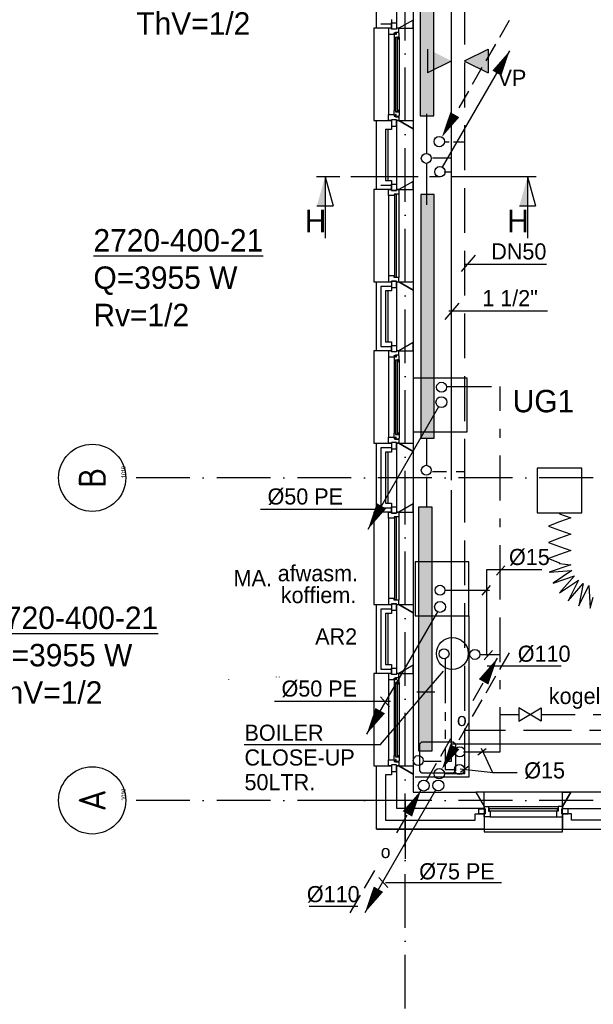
# Model space of a CAD drawing. Extents: x 25315 to 170951, y 867852 to 951952.
# Tile 9 of 119: x 63322 to 69725, y 878152 to 889139. Entities that reach past the tile are written whole.
import ezdxf
from ezdxf.enums import TextEntityAlignment as Align

# ---------------------------------------------------------------- set-up
doc = ezdxf.new("R2010")
doc.units = 0
doc.header["$LTSCALE"] = 100
for name, pattern in [('2322107', [2000, 1000, 1000]), ('2322108', [7, 5, -2]), ('2322109', [10, 5, -2, 1, -2]), ('2322110', [10, 5, -1, 1, -1, 1, -1]), ('CENTER2', [11.25, 7.5, -1.25, 1.25, -1.25]), ('CENTER4', [5, 3.125, -0.625, 0.625, -0.625]), ('DASHDOT', [9, 6, -1.5, 0, -1.5]), ('LURETOUR', [6, 4, -2])]:
    doc.linetypes.add(name, pattern=pattern)
doc.layers.get('0').update_dxf_attribs({"linetype": 'CONTINUOUS'})
for name, color, linetype in [('AL$7----_STRAMIEN', 1, 'DASHDOT'), ('ALN-----_BLOCKNAAM', 2, 'CONTINUOUS'), ('BOUW', 8, 'CONTINUOUS'), ('DOORSNEDE', 1, 'CONTINUOUS'), ('FL82----', 7, 'CONTINUOUS'), ('KABELGOOT', 8, 'CONTINUOUS'), ('WI561---', 1, 'CONTINUOUS'), ('WL5233--', 4, 'CONTINUOUS'), ('WL524---', 4, 'CONTINUOUS'), ('WL531---', 4, 'CONTINUOUS'), ('WL532---', 4, 'CONTINUOUS'), ('WL561---', 4, 'CONTINUOUS'), ('WL561---_AANVOER', 4, 'CONTINUOUS'), ('WL561---_RETOUR', 4, 'CONTINUOUS'), ('WL570---', 3, 'CONTINUOUS'), ('WL570---_HARTLIJN', 7, 'CONTINUOUS'), ('WL570---_RETOUR', 3, 'CONTINUOUS')]:
    doc.layers.add(name, color=color, linetype=linetype)
doc.styles.add('BURO-018', font='BUROFONT.shx', dxfattribs={"height": 180})
doc.styles.add('BURO-025', font='BUROFONT.shx', dxfattribs={"height": 250})
doc.styles.add('BURO-050', font='BUROFONT.shx', dxfattribs={"height": 500})
doc.styles.get("Standard").update_dxf_attribs({"font": 'ISOCP'})

# ---------------------------------------------------------------- blocks, each defined once
blk = doc.blocks.new('2322401')
at = {"color": 0, "linetype": 'CONTINUOUS'}
for p, q in [((-0.5, 0.5, 1), (-0.5, 0.5)), ((-0.5, 0.5, 1), (-0.5, -0.5, 1)), ((0.5, 0.5, 1), (-0.5, 0.5, 1)), ((0.5, 0.5), (-0.5, 0.5)), ((-0.5, 0.5), (-0.5, -0.5)), ((0.5, 0.5, 1), (0.5, 0.5)), ((0.5, -0.5, 1), (0.5, 0.5, 1)), ((0.5, -0.5), (0.5, 0.5)), ((-0.5, -0.5, 1), (-0.5, -0.5)), ((-0.5, -0.5, 1), (0.5, -0.5, 1)), ((-0.5, -0.5), (0.5, -0.5)), ((0.5, -0.5, 1), (0.5, -0.5))]:
    blk.add_line(p, q, dxfattribs=at)
blk = doc.blocks.new('1010')
at = {"layer": 'AL$7----_STRAMIEN', "color": 7, "linetype": 'CONTINUOUS'}
blk.add_circle((0, 750), 750, dxfattribs=at)
at = {"layer": 'ALN-----_BLOCKNAAM', "linetype": 'CONTINUOUS'}
blk.add_text('1010', height=100, dxfattribs=at).set_placement((0, 0))
blk = doc.blocks.new('LDV3108')
at = {"color": 0, "linetype": 'CONTINUOUS'}
for p, q in [((6.75, 11.691), (5.813, 10.068)), ((5.438, 9.418), (4.5, 7.794)), ((4.125, 7.145), (3.188, 5.521)), ((2.813, 4.871), (1.875, 3.248)), ((1.5, 2.598), (0.563, 0.974))]:
    blk.add_line(p, q, dxfattribs=at)
blk.add_lwpolyline([(0.25, 0.433, 0, 1, 0), (1.5, 2.598, 1, 1, 0)], format="xyseb", dxfattribs=at)
blk.add_circle((0, 0), 0.5, dxfattribs=at)
blk = doc.blocks.new('CVHATCH1')
at = {"color": 0, "linetype": 'CONTINUOUS'}
blk.add_solid([(-0.5, -0.5), (0.5, -0.5), (-0.5, 0.5), (0.5, 0.5)], dxfattribs=at)
blk = doc.blocks.new('LDV1107')
at = {"color": 0, "linetype": 'CONTINUOUS'}
blk.add_line((0.25, 0.433), (6.75, 11.691), dxfattribs=at)
blk.add_lwpolyline([(6.75, 11.691, 0, 1, 0), (5.5, 9.526, 1, 1, 0)], format="xyseb", dxfattribs=at)
blk.add_circle((0, 0), 0.5, dxfattribs=at)
blk = doc.blocks.new('LDV1123')
at = {"color": 0, "linetype": 'CONTINUOUS'}
for p, q in [((6.75, 11.691), (5.812, 10.068)), ((5.437, 9.418), (4.5, 7.794)), ((1.562, 2.706), (2.5, 4.33)), ((0.25, 0.433), (1.187, 2.057))]:
    blk.add_line(p, q, dxfattribs=at)
blk.add_lwpolyline([(6.75, 11.691, 0, 1, 0), (5.5, 9.526, 1, 1, 0)], format="xyseb", dxfattribs=at)
blk.add_circle((0, 0), 0.5, dxfattribs=at)
at = {"color": 0, "linetype": 'CONTINUOUS', "style": 'BURO-018'}
blk.add_attdef('LD_TEXT1', text='', height=1.8, dxfattribs=at).set_placement((3.5, 6.062), align=Align.MIDDLE)
blk = doc.blocks.new('LDV4123')
at = {"color": 0, "linetype": 'CONTINUOUS'}
for p, q in [((-0.25, -0.433), (-1.187, -2.057)), ((-1.562, -2.706), (-2.5, -4.33)), ((-5.437, -9.418), (-4.5, -7.794)), ((-6.75, -11.691), (-5.812, -10.068))]:
    blk.add_line(p, q, dxfattribs=at)
blk.add_lwpolyline([(-0.25, -0.433, 0, 1, 0), (-1.5, -2.598, 1, 1, 0)], format="xyseb", dxfattribs=at)
blk.add_circle((0, 0), 0.5, dxfattribs=at)
at = {"color": 0, "linetype": 'CONTINUOUS', "style": 'BURO-018'}
blk.add_attdef('LD_TEXT1', text='', height=1.8, dxfattribs=at).set_placement((-3.5, -6.062), align=Align.MIDDLE)
blk = doc.blocks.new('LU-ORNAM-1F41F400')
at = {"color": 0, "linetype": 'CONTINUOUS'}
for p, q in [((250, 250), (-250, 250)), ((-250, 250), (-250, -250)), ((250, -250), (250, 250)), ((-250, -250), (250, -250))]:
    blk.add_line(p, q, dxfattribs=at)
blk = doc.blocks.new('LDV2121')
at = {"color": 0, "linetype": 'CONTINUOUS'}
blk.add_line((-0.25, -0.433), (-6.75, -11.691), dxfattribs=at)
blk.add_lwpolyline([(-6.75, -11.691, 0, 1, 0), (-5.5, -9.526, 1, 1, 0)], format="xyseb", dxfattribs=at)
blk.add_circle((0, 0), 0.5, dxfattribs=at)
blk = doc.blocks.new('CVRINFO2')
at = {"color": 0, "linetype": 'CONTINUOUS', "style": 'BURO-025'}
for tag, p in [('CV_TEXT125', (0, 0)), ('CV_TEXT225', (0, -4.17)), ('CV_TEXT325', (0, -8.33)), ('CV_TEXT425', (0, -12.5))]:
    blk.add_attdef(tag, p, '', height=2.5, dxfattribs=at)
blk = doc.blocks.new('LU-1D-BF-1-FA5A177')
at = {"color": 0, "linetype": 'CONTINUOUS'}
for p, q in [((-130, 326), (124, 342)), ((124, 342), (0, 375)), ((41, 97), (-151, 264)), ((-151, 264), (98, 214)), ((98, 214), (-130, 326)), ((-375, 0), (-359, 126)), ((-359, 126), (-277, -115)), ((-277, -115), (-295, 138)), ((-295, 138), (-154, -73)), ((-154, -73), (-236, 167)), ((-236, 167), (-45, -1)), ((-45, -1), (-187, 210)), ((-187, 210), (41, 97))]:
    blk.add_line(p, q, dxfattribs=at)
blk = doc.blocks.new('LU-1D-F-FA238')
at = {"color": 0, "linetype": 'CONTINUOUS'}
for p, q in [((-273, 0), (-227, 125)), ((-227, 125), (-182, 0)), ((-91, 0), (-45, 125)), ((-45, 125), (0, 0)), ((91, 0), (136, 125)), ((136, 125), (182, 0)), ((-284, 0), (-273, 0)), ((-182, 0), (-136, -125)), ((-136, -125), (-91, 0)), ((0, 0), (45, -125)), ((45, -125), (91, 0)), ((182, 0), (227, -125)), ((227, -125), (273, 0)), ((273, 0), (284, 0))]:
    blk.add_line(p, q, dxfattribs=at)
blk = doc.blocks.new('3048301')
at = {"color": 0, "linetype": 'CONTINUOUS'}
for p, q in [((-2.5, 1.5), (2.5, -1.5)), ((-2.5, -1.5), (-2.5, 1.5)), ((2.5, 1.5), (-2.5, -1.5)), ((2.5, -1.5), (2.5, 1.5))]:
    blk.add_line(p, q, dxfattribs=at)
at = {"color": 0, "linetype": 'CONTINUOUS', "style": 'BURO-018', "flags": 1}
blk.add_attdef('CV_MATCODE', (0, 0), '', height=1.8, dxfattribs=at)

msp = doc.modelspace()

# ---------------------------------------------------------------- hatches: boundary and pattern name
at = {"layer": 'WL570---'}
h = msp.add_hatch(color=1, dxfattribs=at)
h.paths.add_polyline_path([(67874.1, 888811.3), (68139, 888680.5), (67874.1, 888680.5)])
h.paths.add_polyline_path([(67874.1, 888680.5), (68139, 888680.5), (68139, 888677.9), (67874.1, 888547.1)])
h = msp.add_hatch(color=1, dxfattribs=at)
h.paths.add_polyline_path([(68552.6, 888811.3), (68287.7, 888680.5), (68552.6, 888680.5)])
h.paths.add_polyline_path([(68552.6, 888680.5), (68287.7, 888680.5), (68287.7, 888677.9), (68552.6, 888547.1)])

# ---------------------------------------------------------------- linework, layer by layer
at = {"layer": 'AL$7----_STRAMIEN', "color": 1}
for p, q in [((67623.6, 877205.8), (67623.6, 949020.5)), ((87723.6, 884027.5), (64545.8, 884027.5)), ((87723.6, 880427.5), (64526.5, 880427.5))]:
    msp.add_line(p, q, dxfattribs=at)
at = {"layer": 'BOUW'}
for p, q in [((67303.6, 889042.7), (67303.6, 889812.7)), ((67533.6, 889042.7), (67533.6, 889812.7)), ((67713.6, 889720.3), (67713.6, 889135.1)), ((67273.6, 889042.7), (67273.6, 888012.7)), ((67303.6, 889042.7), (67273.6, 889042.7)), ((67472.6, 889042.7), (67303.6, 889042.7)), ((67353.6, 889092.7), (67472.6, 889092.7)), ((67353.6, 889092.7), (67472.6, 889092.7)), ((67439.6, 889042.7), (67439.6, 888975.7)), ((67472.6, 889042.7), (67439.6, 889042.7)), ((67472.6, 889142.7), (67472.6, 889042.7)), ((67472.6, 889103.7), (67528.6, 889103.7)), ((67472.6, 889032.7), (67472.6, 889103.7)), ((67472.6, 889032.7), (67472.6, 889042.7)), ((67528.6, 889103.7), (67528.6, 889032.7)), ((67528.6, 889042.7), (67528.6, 889032.7)), ((67553.6, 889042.7), (67528.6, 889042.7)), ((67553.6, 889042.7), (67533.6, 889042.7)), ((67713.6, 889135.1), (67553.6, 889042.7)), ((67713.6, 889135.1), (67553.6, 889042.7)), ((67553.6, 889042.7), (67713.6, 889042.7)), ((67553.6, 888998.7), (67553.6, 889042.7)), ((67713.6, 889135.1), (67713.6, 887920.3)), ((67713.6, 889042.7), (67713.6, 889135.1)), ((67439.6, 888975.7), (67502.6, 888975.7)), ((67439.6, 888975.7), (67439.6, 888079.7)), ((67528.6, 889032.7), (67472.6, 889032.7)), ((67528.6, 889032.7), (67472.6, 889032.7)), ((67502.6, 888992.7), (67517.6, 888992.7)), ((67502.6, 888975.7), (67502.6, 888992.7)), ((67502.6, 888981), (67502.6, 888975.7)), ((67517.6, 888981), (67502.6, 888981)), ((67502.6, 888975.7), (67502.6, 888928.6)), ((67502.6, 888928.6), (67515.6, 888926.5)), ((67502.6, 888928.6), (67502.6, 888126.8)), ((67515.6, 888943.5), (67556.6, 888943.5)), ((67515.6, 888926.5), (67515.6, 888943.5)), ((67517.6, 888998.7), (67553.6, 888998.7)), ((67517.6, 888992.7), (67517.6, 888998.7)), ((67517.6, 888973), (67517.6, 888981)), ((67522.6, 888973), (67517.6, 888973)), ((67517.6, 888941.5), (67517.6, 888113.9)), ((67538.6, 888941.5), (67517.6, 888941.5)), ((67522.6, 888995.5), (67522.6, 888973)), ((67552.4, 888995.5), (67522.6, 888995.5)), ((67538.6, 888113.9), (67538.6, 888941.5)), ((67540.8, 888943.5), (67540.8, 888926.5)), ((67554.3, 888943.5), (67540.8, 888943.5)), ((67540.8, 888926.5), (67554.3, 888926.5)), ((67552.4, 888988.4), (67552.4, 888995.5)), ((67556.6, 888986), (67552.4, 888988.4)), ((67554.3, 888926.5), (67554.3, 888943.5)), ((67556.6, 888943.5), (67556.6, 888986)), ((67556.6, 888943.5), (67556.6, 888111.9)), ((67439.6, 888079.7), (67502.6, 888079.7)), ((67439.6, 888012.7), (67439.6, 888079.7)), ((67502.6, 888126.8), (67515.6, 888128.9)), ((67502.6, 888079.7), (67502.6, 888126.8)), ((67502.6, 888079.7), (67502.6, 888062.7)), ((67502.6, 888074.4), (67502.6, 888079.7)), ((67517.6, 888074.4), (67502.6, 888074.4)), ((67502.6, 888062.7), (67517.6, 888062.7)), ((67515.6, 888128.9), (67515.6, 888111.9)), ((67515.6, 888111.9), (67556.6, 888111.9)), ((67517.6, 888113.9), (67538.6, 888113.9)), ((67517.6, 888082.4), (67517.6, 888074.4)), ((67522.6, 888082.4), (67517.6, 888082.4)), ((67517.6, 888062.7), (67517.6, 888056.7)), ((67517.6, 888056.7), (67553.6, 888056.7)), ((67522.6, 888059.9), (67522.6, 888082.4)), ((67552.4, 888059.9), (67522.6, 888059.9)), ((67540.8, 888128.9), (67554.3, 888128.9)), ((67540.8, 888111.9), (67540.8, 888128.9)), ((67554.3, 888111.9), (67540.8, 888111.9)), ((67556.6, 888069.4), (67552.4, 888066.9)), ((67552.4, 888066.9), (67552.4, 888059.9)), ((67553.6, 888056.7), (67553.6, 888012.7)), ((67554.3, 888128.9), (67554.3, 888111.9)), ((67556.6, 888111.9), (67556.6, 888069.4)), ((67273.6, 888012.7), (67303.6, 888012.7)), ((67303.6, 887242.7), (67303.6, 888012.7)), ((67303.6, 888012.7), (67472.6, 888012.7)), ((67472.6, 888012.7), (67439.6, 888012.7)), ((67472.6, 888022.7), (67472.6, 887951.7)), ((67528.6, 888022.7), (67472.6, 888022.7)), ((67472.6, 888022.7), (67472.6, 888012.7)), ((67528.6, 888022.7), (67472.6, 888022.7)), ((67472.6, 888012.7), (67472.6, 887912.7)), ((67472.6, 887951.7), (67528.6, 887951.7)), ((67528.6, 887951.7), (67528.6, 888022.7)), ((67528.6, 888012.7), (67528.6, 888022.7)), ((67553.6, 888012.7), (67528.6, 888012.7)), ((67533.6, 887242.7), (67533.6, 888012.7)), ((67533.6, 888012.7), (67553.6, 888012.7)), ((67713.6, 887920.3), (67553.6, 888012.7)), ((67553.6, 888012.7), (67713.6, 888012.7)), ((67553.6, 888012.7), (67713.6, 887920.3)), ((67713.6, 888012.7), (67713.6, 887920.3)), ((67403.6, 887912.7), (67403.6, 887342.7)), ((67472.6, 887912.7), (67403.6, 887912.7)), ((67433.6, 887342.7), (67433.6, 887912.7)), ((67533.6, 887342.7), (67533.6, 887912.7)), ((67713.6, 887920.3), (67713.6, 887335.1)), ((67353.6, 887292.7), (67472.6, 887292.7)), ((67403.6, 887342.7), (67472.6, 887342.7)), ((67472.6, 887342.7), (67472.6, 887242.7)), ((67472.6, 887303.7), (67528.6, 887303.7)), ((67472.6, 887232.7), (67472.6, 887303.7)), ((67528.6, 887303.7), (67528.6, 887232.7)), ((67713.6, 887335.1), (67553.6, 887242.7)), ((67713.6, 887335.1), (67553.6, 887242.7)), ((67713.6, 887242.7), (67713.6, 887335.1)), ((67713.6, 887335.1), (67713.6, 886120.3)), ((67273.6, 887242.7), (67273.6, 886212.7)), ((67303.6, 887242.7), (67273.6, 887242.7)), ((67472.6, 887242.7), (67303.6, 887242.7)), ((67439.6, 887242.7), (67472.6, 887242.7)), ((67439.6, 887175.7), (67439.6, 887242.7)), ((67439.6, 887175.7), (67439.6, 887175.7)), ((67439.6, 887175.7), (67439.6, 887175.7)), ((67439.6, 887175.7), (67439.6, 887175.7)), ((67439.6, 887175.7), (67439.6, 887175.7)), ((67502.6, 887175.7), (67439.6, 887175.7)), ((67439.6, 887175.7), (67439.6, 886279.7)), ((67472.6, 887242.7), (67472.6, 887232.7)), ((67472.6, 887232.7), (67528.6, 887232.7)), ((67528.6, 887232.7), (67472.6, 887232.7)), ((67502.6, 887192.7), (67502.6, 887175.7)), ((67553.6, 887192.7), (67502.6, 887192.7)), ((67506.6, 887187.7), (67506.6, 886267.7)), ((67527.6, 887187.7), (67506.6, 887187.7)), ((67527.6, 886267.7), (67527.6, 887187.7)), ((67528.6, 887242.7), (67553.6, 887242.7)), ((67528.6, 887242.7), (67528.6, 887242.7)), ((67528.6, 887232.7), (67528.6, 887242.7)), ((67553.6, 887242.7), (67533.6, 887242.7)), ((67553.6, 887242.7), (67553.6, 887192.7)), ((67553.6, 887242.7), (67713.6, 887242.7)), ((67553.6, 887192.7), (67553.6, 887192.7)), ((67553.6, 887192.7), (67553.6, 886262.7)), ((67273.6, 886212.7), (67303.6, 886212.7)), ((67303.6, 886212.7), (67472.6, 886212.7)), ((67303.6, 885442.7), (67303.6, 886212.7)), ((67439.6, 886279.7), (67439.6, 886212.7)), ((67439.6, 886279.7), (67439.6, 886279.7)), ((67439.6, 886279.7), (67439.6, 886279.7)), ((67439.6, 886279.7), (67439.6, 886279.7)), ((67439.6, 886279.7), (67439.6, 886279.7)), ((67502.6, 886279.7), (67439.6, 886279.7)), ((67439.6, 886212.7), (67472.6, 886212.7)), ((67472.6, 886222.7), (67528.6, 886222.7)), ((67472.6, 886212.7), (67472.6, 886222.7)), ((67472.6, 886222.7), (67472.6, 886151.7)), ((67528.6, 886222.7), (67472.6, 886222.7)), ((67472.6, 886212.7), (67472.6, 886112.7)), ((67502.6, 886262.7), (67502.6, 886279.7)), ((67553.6, 886262.7), (67502.6, 886262.7)), ((67506.6, 886267.7), (67527.6, 886267.7)), ((67528.6, 886222.7), (67528.6, 886212.7)), ((67528.6, 886151.7), (67528.6, 886222.7)), ((67528.6, 886212.7), (67553.6, 886212.7)), ((67528.6, 886212.7), (67528.6, 886212.7)), ((67533.6, 885442.7), (67533.6, 886212.7)), ((67533.6, 886212.7), (67553.6, 886212.7)), ((67553.6, 886212.7), (67553.6, 886262.7)), ((67553.6, 886262.7), (67553.6, 886262.7)), ((67553.6, 886212.7), (67713.6, 886120.3)), ((67713.6, 886120.3), (67553.6, 886212.7)), ((67553.6, 886212.7), (67713.6, 886212.7)), ((67713.6, 886212.7), (67713.6, 886120.3)), ((67353.6, 886162.7), (67353.6, 885492.7)), ((67472.6, 886162.7), (67353.6, 886162.7)), ((67353.6, 886162.7), (67353.6, 885492.7)), ((67472.6, 886162.7), (67353.6, 886162.7)), ((67403.6, 886112.7), (67403.6, 885542.7)), ((67472.6, 886112.7), (67403.6, 886112.7)), ((67433.6, 885542.7), (67433.6, 886112.7)), ((67472.6, 886151.7), (67528.6, 886151.7)), ((67713.6, 886120.3), (67713.6, 885535.1)), ((67403.6, 885542.7), (67472.6, 885542.7)), ((67472.6, 885542.7), (67472.6, 885442.7)), ((67713.6, 885535.1), (67553.6, 885442.7)), ((67472.6, 885442.7), (67303.6, 885442.7)), ((67353.6, 885492.7), (67472.6, 885492.7)), ((67353.6, 885492.7), (67472.6, 885492.7)), ((67553.6, 885442.7), (67533.6, 885442.7)), ((67303.6, 883642.7), (67303.6, 884412.7)), ((67303.6, 884412.7), (67472.6, 884412.7)), ((67353.6, 884362.7), (67353.6, 883692.7)), ((67353.6, 884362.7), (67353.6, 883692.7)), ((67472.6, 884362.7), (67353.6, 884362.7)), ((67472.6, 884362.7), (67353.6, 884362.7)), ((67403.6, 884312.7), (67403.6, 883742.7)), ((67472.6, 884312.7), (67403.6, 884312.7)), ((67433.6, 883742.7), (67433.6, 884312.7)), ((67472.6, 884412.7), (67472.6, 884312.7)), ((67533.6, 883642.7), (67533.6, 884412.7)), ((67533.6, 884412.7), (67553.6, 884412.7)), ((67553.6, 884412.7), (67713.6, 884320.3)), ((67713.6, 884320.3), (67713.6, 883735.1)), ((67353.6, 883692.7), (67472.6, 883692.7)), ((67353.6, 883692.7), (67472.6, 883692.7)), ((67403.6, 883742.7), (67472.6, 883742.7)), ((67472.6, 883742.7), (67472.6, 883642.7)), ((67713.6, 883735.1), (67553.6, 883642.7)), ((67472.6, 883642.7), (67303.6, 883642.7)), ((67553.6, 883642.7), (67533.6, 883642.7)), ((67303.6, 882612.7), (67472.6, 882612.7)), ((67303.6, 881842.7), (67303.6, 882612.7)), ((67353.6, 882562.7), (67353.6, 881892.7)), ((67472.6, 882562.7), (67353.6, 882562.7)), ((67353.6, 882562.7), (67353.6, 881892.7)), ((67472.6, 882562.7), (67353.6, 882562.7)), ((67472.6, 882612.7), (67472.6, 882512.7)), ((67533.6, 881842.7), (67533.6, 882612.7)), ((67533.6, 882612.7), (67553.6, 882612.7)), ((67553.6, 882612.7), (67713.6, 882520.3)), ((67403.6, 882512.7), (67403.6, 881942.7)), ((67472.6, 882512.7), (67403.6, 882512.7)), ((67433.6, 881942.7), (67433.6, 882512.7)), ((67533.6, 881942.7), (67533.6, 882512.7)), ((67713.6, 882520.3), (67713.6, 881935.1)), ((67403.6, 881942.7), (67472.6, 881942.7)), ((67472.6, 881942.7), (67472.6, 881842.7)), ((67713.6, 881935.1), (67553.6, 881842.7)), ((66184.9, 881806.2), (66184.9, 881801.2)), ((66219.9, 881806.2), (66219.9, 881801.2)), ((67472.6, 881842.7), (67303.6, 881842.7)), ((67353.6, 881892.7), (67472.6, 881892.7)), ((67353.6, 881892.7), (67472.6, 881892.7)), ((67553.6, 881842.7), (67533.6, 881842.7)), ((65653.2, 881780.8), (65653.2, 881775.8)), ((67303.6, 880107.5), (84143.6, 880107.5))]:
    msp.add_line(p, q, dxfattribs=at)
at = {"layer": 'BOUW', "color": 1}
for p, q in [((67348.6, 881052.4), (68054.1, 881870.1)), ((67348.7, 881046.6), (65828, 881046.6))]:
    msp.add_line(p, q, dxfattribs=at)
at = {"layer": 'BOUW'}
for points in [[(67533.6, 885542.7), (67533.6, 886112.7)], [(67713.6, 885535.1), (67713.6, 884320.3)], [(67303.6, 885442.7), (67273.6, 885442.7), (67273.6, 884412.7), (67303.6, 884412.7)], [(67439.6, 885375.7), (67439.6, 884479.7)], [(67502.6, 885328.6), (67502.6, 884526.8)], [(67556.6, 885343.5), (67556.6, 884511.9)], [(67533.6, 883742.7), (67533.6, 884312.7)], [(67713.6, 883735.1), (67713.6, 882520.3)], [(67303.6, 883642.7), (67273.6, 883642.7), (67273.6, 882612.7), (67303.6, 882612.7)], [(67439.6, 883575.7), (67439.6, 882679.7)], [(67553.6, 883592.7), (67553.6, 882662.7)], [(67713.6, 881935.1), (67713.6, 880720.3)], [(67303.6, 881842.7), (67273.6, 881842.7), (67273.6, 880812.7), (67303.6, 880812.7)], [(67439.6, 881775.7), (67439.6, 880879.7)], [(67502.6, 881728.6), (67502.6, 880926.8)], [(67556.6, 881743.5), (67556.6, 880911.9)], [(67755, 881638.6), (67955, 881638.6)], [(68556.6, 880357.7), (69331.6, 880357.7)], [(68573.6, 880243.7), (69314.6, 880243.7)]]:
    msp.add_lwpolyline(points, dxfattribs=at)
for points in [[(67553.6, 885442.7), (67713.6, 885442.7), (67713.6, 885535.1)], [(67553.6, 885442.7), (67528.6, 885442.7), (67528.6, 885432.7), (67472.6, 885432.7), (67472.6, 885442.7), (67439.6, 885442.7), (67439.6, 885375.7), (67502.6, 885375.7), (67502.6, 885392.7), (67517.6, 885392.7), (67517.6, 885398.7), (67553.6, 885398.7)], [(67528.6, 885432.7), (67472.6, 885432.7), (67472.6, 885503.7), (67528.6, 885503.7)], [(67556.6, 885386), (67552.4, 885388.4), (67552.4, 885395.5), (67522.6, 885395.5), (67522.6, 885373), (67517.6, 885373), (67517.6, 885381), (67502.6, 885381), (67502.6, 885375.7), (67502.6, 885328.6), (67515.6, 885326.5), (67515.6, 885343.5), (67556.6, 885343.5)], [(67538.6, 885341.5), (67517.6, 885341.5), (67517.6, 884513.9), (67538.6, 884513.9)], [(67554.3, 885343.5), (67540.8, 885343.5), (67540.8, 885326.5), (67554.3, 885326.5)], [(67553.6, 884412.7), (67528.6, 884412.7), (67528.6, 884422.7), (67472.6, 884422.7), (67472.6, 884412.7), (67439.6, 884412.7), (67439.6, 884479.7), (67502.6, 884479.7), (67502.6, 884462.7), (67517.6, 884462.7), (67517.6, 884456.7), (67553.6, 884456.7)], [(67528.6, 884422.7), (67472.6, 884422.7), (67472.6, 884351.7), (67528.6, 884351.7)], [(67556.6, 884469.4), (67552.4, 884466.9), (67552.4, 884459.9), (67522.6, 884459.9), (67522.6, 884482.4), (67517.6, 884482.4), (67517.6, 884474.4), (67502.6, 884474.4), (67502.6, 884479.7), (67502.6, 884526.8), (67515.6, 884528.9), (67515.6, 884511.9), (67556.6, 884511.9)], [(67554.3, 884511.9), (67540.8, 884511.9), (67540.8, 884528.9), (67554.3, 884528.9)], [(67553.6, 884412.7), (67713.6, 884412.7), (67713.6, 884320.3)], [(67528.6, 883632.7), (67472.6, 883632.7), (67472.6, 883703.7), (67528.6, 883703.7)], [(67553.6, 883642.7), (67713.6, 883642.7), (67713.6, 883735.1)], [(67553.6, 883592.7), (67553.6, 883592.7), (67502.6, 883592.7), (67502.6, 883575.7), (67439.6, 883575.7), (67439.6, 883575.7), (67439.6, 883575.7), (67439.6, 883575.7), (67439.6, 883575.7), (67439.6, 883642.7), (67472.6, 883642.7), (67472.6, 883632.7), (67528.6, 883632.7), (67528.6, 883642.7), (67528.6, 883642.7), (67553.6, 883642.7)], [(67527.6, 883587.7), (67506.6, 883587.7), (67506.6, 882667.7), (67527.6, 882667.7)], [(67553.6, 882662.7), (67553.6, 882662.7), (67502.6, 882662.7), (67502.6, 882679.7), (67439.6, 882679.7), (67439.6, 882679.7), (67439.6, 882679.7), (67439.6, 882679.7), (67439.6, 882679.7), (67439.6, 882612.7), (67472.6, 882612.7), (67472.6, 882622.7), (67528.6, 882622.7), (67528.6, 882612.7), (67528.6, 882612.7), (67553.6, 882612.7)], [(67528.6, 882622.7), (67472.6, 882622.7), (67472.6, 882551.7), (67528.6, 882551.7)], [(67553.6, 882612.7), (67713.6, 882612.7), (67713.6, 882520.3)], [(67528.6, 881832.7), (67472.6, 881832.7), (67472.6, 881903.7), (67528.6, 881903.7)], [(67553.6, 881842.7), (67713.6, 881842.7), (67713.6, 881935.1)], [(67553.6, 881842.7), (67528.6, 881842.7), (67528.6, 881832.7), (67472.6, 881832.7), (67472.6, 881842.7), (67439.6, 881842.7), (67439.6, 881775.7), (67502.6, 881775.7), (67502.6, 881792.7), (67517.6, 881792.7), (67517.6, 881798.7), (67553.6, 881798.7)], [(67556.6, 881786), (67552.4, 881788.4), (67552.4, 881795.5), (67522.6, 881795.5), (67522.6, 881773), (67517.6, 881773), (67517.6, 881781), (67502.6, 881781), (67502.6, 881775.7), (67502.6, 881728.6), (67515.6, 881726.5), (67515.6, 881743.5), (67556.6, 881743.5)], [(67538.6, 881741.5), (67517.6, 881741.5), (67517.6, 880913.9), (67538.6, 880913.9)], [(67554.3, 881743.5), (67540.8, 881743.5), (67540.8, 881726.5), (67554.3, 881726.5)], [(67556.6, 880869.4), (67552.4, 880866.9), (67552.4, 880859.9), (67522.6, 880859.9), (67522.6, 880882.4), (67517.6, 880882.4), (67517.6, 880874.4), (67502.6, 880874.4), (67502.6, 880879.7), (67502.6, 880926.8), (67515.6, 880928.9), (67515.6, 880911.9), (67556.6, 880911.9)], [(67554.3, 880911.9), (67540.8, 880911.9), (67540.8, 880928.9), (67554.3, 880928.9)], [(67472.6, 880712.7), (67403.6, 880712.7), (67403.6, 880207.5), (68406.6, 880207.5), (68406.6, 880276.7), (68506.6, 880276.7), (68506.6, 880107.5), (67303.6, 880107.5), (67303.6, 880812.7), (67472.6, 880812.7)], [(67553.6, 880812.7), (67528.6, 880812.7), (67528.6, 880822.7), (67472.6, 880822.7), (67472.6, 880812.7), (67439.6, 880812.7), (67439.6, 880879.7), (67502.6, 880879.7), (67502.6, 880862.7), (67517.6, 880862.7), (67517.6, 880856.7), (67553.6, 880856.7)], [(67528.6, 880822.7), (67472.6, 880822.7), (67472.6, 880751.7), (67528.6, 880751.7)], [(67533.6, 880812.7), (67553.6, 880812.7), (67713.6, 880720.3), (67713.6, 880517.7), (68414.2, 880517.7), (68506.6, 880357.7), (68506.6, 880337.7), (67533.6, 880337.7)], [(67553.6, 880812.7), (67713.6, 880812.7), (67713.6, 880720.3)], [(68506.6, 880357.7), (68506.6, 880517.7), (68414.2, 880517.7)], [(69381.6, 880357.7), (69474, 880517.7), (68414.2, 880517.7), (68506.6, 880357.7), (68506.6, 880077.7), (69381.6, 880077.7)], [(71896.6, 880337.7), (71896.6, 880357.7), (71804.2, 880517.7), (69474, 880517.7), (69381.6, 880357.7), (69381.6, 880337.7)], [(69381.6, 880357.7), (69381.6, 880517.7), (69474, 880517.7)], [(68556.6, 880357.7), (68556.6, 880357.7), (68556.6, 880306.7), (68573.6, 880306.7), (68573.6, 880243.7), (68573.6, 880243.7), (68573.6, 880243.7), (68573.6, 880243.7), (68573.6, 880243.7), (68506.6, 880243.7), (68506.6, 880276.7), (68516.6, 880276.7), (68516.6, 880332.7), (68506.6, 880332.7), (68506.6, 880332.7), (68506.6, 880357.7)], [(69331.6, 880357.7), (69331.6, 880357.7), (69331.6, 880306.7), (69314.6, 880306.7), (69314.6, 880243.7), (69314.6, 880243.7), (69314.6, 880243.7), (69314.6, 880243.7), (69314.6, 880243.7), (69381.6, 880243.7), (69381.6, 880276.7), (69371.6, 880276.7), (69371.6, 880332.7), (69381.6, 880332.7), (69381.6, 880332.7), (69381.6, 880357.7)], [(68516.6, 880332.7), (68516.6, 880276.7), (68445.6, 880276.7), (68445.6, 880332.7)], [(68561.6, 880331.7), (68561.6, 880310.7), (69326.6, 880310.7), (69326.6, 880331.7)], [(69371.6, 880332.7), (69371.6, 880276.7), (69442.6, 880276.7), (69442.6, 880332.7)], [(71796.6, 880276.7), (71796.6, 880207.5), (69481.6, 880207.5), (69481.6, 880276.7), (69381.6, 880276.7), (69381.6, 880107.5), (71896.6, 880107.5), (71896.6, 880276.7)]]:
    msp.add_lwpolyline(points, close=True, dxfattribs=at)
at = {"layer": 'DOORSNEDE', "color": 150}
for p, q in [((66827.9, 887386.7), (66636.2, 887386.7)), ((69087.5, 887386.7), (68895.9, 887386.7))]:
    msp.add_line(p, q, dxfattribs=at)
at = {"layer": 'DOORSNEDE', "color": 210}
for p, q in [((66730.7, 887386.7), (66820.9, 887061.6)), ((66730.7, 887386.7), (66730.7, 886700.3)), ((68990.3, 887386.7), (68990.3, 886700.3)), ((68990.3, 887386.7), (69080.6, 887061.6)), ((66640.4, 887061.6), (66820.9, 887061.6)), ((68900, 887061.6), (69080.6, 887061.6))]:
    msp.add_line(p, q, dxfattribs=at)
at = {"layer": 'DOORSNEDE', "color": 210, "linetype": 'CENTER2'}
msp.add_line((68895, 887386.7), (66747, 887386.7), dxfattribs=at)
at = {"layer": 'DOORSNEDE', "color": 210}
for points in [[(66640.4, 887061.6), (66730.7, 887061.6), (66730.7, 887386.7)], [(68900, 887061.6), (68990.3, 887061.6), (68990.3, 887386.7)]]:
    msp.add_solid(points, dxfattribs=at)
at = {"layer": 'FL82----'}
for points in [[(67715.6, 885138.5), (67715.6, 884538.5), (68315.6, 884538.5), (68315.6, 885138.5)], [(67734.6, 883087.9), (67734.6, 882487.9), (68334.6, 882487.9), (68334.6, 883087.9)]]:
    msp.add_lwpolyline(points, close=True, dxfattribs=at)
for points in [[(67734.6, 882487.9), (68334.6, 882487.9), (68334.6, 880687.9), (67734.6, 880687.9), (67734.6, 880687.9)], [(67812, 881082), (68162, 881082), (68187, 881057), (68187, 880757), (68162, 880732), (67812, 880732), (67812, 880732), (67787, 880757), (67787, 880757), (67787, 881057), (67812, 881082), (67812, 881082)]]:
    msp.add_lwpolyline(points, dxfattribs=at)
at = {"layer": 'KABELGOOT', "color": 8}
for q in [(66587.3, 880427.5), (67623.6, 879776.5)]:
    msp.add_line((67623.6, 880427.5), q, dxfattribs=at)
at = {"layer": 'WL531---', "linetype": '2322109'}
for p, q in [((68087.9, 885045.2), (68686.2, 885045.2)), ((68686.2, 882774.9), (68686.2, 885045.2)), ((68065.3, 882774.9), (68686.2, 882774.9)), ((68686.2, 880968.6), (68686.2, 882774.9)), ((68454.7, 882056.3), (68688.3, 882056.3)), ((68890.8, 881381.9), (68686.2, 881381.9)), ((73523.3, 881381.9), (69143.6, 881381.9)), ((68274.9, 880968.6), (68686.2, 880968.6))]:
    msp.add_line(p, q, dxfattribs=at)
at = {"layer": 'WL531---', "color": 1}
for p, q in [((68645.1, 882939.1), (68737.4, 883045.5)), ((68485.4, 882719.1), (68577.7, 882825.6)), ((68506.7, 881995.4), (68599, 882101.8)), ((68239.8, 880778.6), (68605.7, 880739.8))]:
    msp.add_line(p, q, dxfattribs=at)
at = {"layer": 'WL532---', "linetype": '2322110'}
for p, q in [((68069.4, 882013.8), (68069.4, 880976.4)), ((68069.4, 880976.4), (68069.4, 880772.8)), ((68069.4, 880772.8), (68171.8, 880772.8))]:
    msp.add_line(p, q, dxfattribs=at)
at = {"layer": 'WL532---', "color": 3}
msp.add_circle((68152, 882066.7), 177.6, dxfattribs=at)
at = {"layer": 'WL561---'}
for p, q in [((67867.5, 887649.5), (67867.5, 888086.9)), ((68063.2, 887774.5), (68117.2, 887774.5)), ((68163.2, 887774.5), (68292.5, 887774.5)), ((67867.5, 887071.6), (67867.5, 887530.9)), ((68061.7, 887440.5), (68142.5, 887440.5)), ((67867.5, 884169), (67867.5, 884458)), ((67867.5, 883700.5), (67867.5, 884036.3))]:
    msp.add_line(p, q, dxfattribs=at)
at = {"layer": 'WL561---', "color": 1}
for p, q in [((68253.1, 886329.2), (68409.4, 886511.4)), ((68284.7, 886412.3), (69200.6, 886412.3)), ((68072.4, 885794.5), (68228.6, 885976.7)), ((68111.8, 885891), (69214, 885891))]:
    msp.add_line(p, q, dxfattribs=at)
for centre in [(67860.5, 887591.6), (68030.8, 885037.8), (67860.5, 884111.1), (68013.6, 882772.3), (68058.8, 882063.7), (68403.1, 882055.9), (68234.8, 880969.3), (67771, 880871.9), (68230.7, 880772.1)]:
    msp.add_circle(centre, 55.7, dxfattribs=at)
at = {"layer": 'WL561---_AANVOER', "linetype": '2322107'}
for p, q in [((68142.5, 884018.4), (68142.5, 891112.5)), ((68142.5, 884001.4), (68142.5, 884047.2)), ((68142.5, 880865.2), (68142.5, 883891)), ((68767.2, 881056.2), (68142.5, 881056.2)), ((69393.3, 881056.2), (68764.4, 881056.2)), ((73831.2, 881056.2), (69369.9, 881056.2)), ((67836.4, 880865.2), (68028.2, 880865.2)), ((68100.5, 880865.2), (68142.5, 880865.2)), ((68064.1, 880728.8), (68292.5, 880728.8))]:
    msp.add_line(p, q, dxfattribs=at)
at = {"layer": 'WL561---_RETOUR', "linetype": '2322108'}
for p, q in [((68292.5, 883960.7), (68292.5, 891280.6)), ((67928.5, 887597.3), (68133.6, 887597.3)), ((67928.5, 884096), (68086.9, 884096)), ((68194.2, 884096), (68293.1, 884096)), ((68292.5, 880728.8), (68292.5, 883960.7)), ((69443.7, 881206.2), (68292.5, 881206.2)), ((73681.2, 881206.2), (69443.7, 881206.2))]:
    msp.add_line(p, q, dxfattribs=at)
at = {"layer": 'WL570---', "color": 1}
for p, q in [((67874.1, 888811.3), (67874.1, 888547.1)), ((68287.7, 888680.5), (68552.6, 888811.3)), ((68552.6, 888811.3), (68552.6, 888547.1)), ((68139, 888677.9), (67874.1, 888547.1)), ((68287.7, 888677.9), (68552.6, 888547.1)), ((68535.1, 883003.9), (69150.3, 883003.9)), ((68535.1, 882045), (68535.1, 883003.9)), ((68528, 881002), (68435.7, 880931)), ((68471.2, 881009.1), (68598.5, 880740.5)), ((68334.9, 880809), (68242.6, 880738)), ((68598.5, 880740.5), (68876.2, 880740.5))]:
    msp.add_line(p, q, dxfattribs=at)
at = {"layer": 'WL570---_HARTLIJN', "color": 1, "linetype": 'CONTINUOUS'}
for p, q in [((67305.6, 883672.5), (66011.7, 883672.5)), ((69367.6, 881924.9), (68539.2, 881924.9)), ((67349.7, 881582.6), (67448.9, 881471.1)), ((67461.8, 881529.4), (66167.9, 881529.4)), ((67330.4, 879565.5), (67429.6, 879454)), ((68699.3, 879506.5), (67405.4, 879506.5)), ((67097.8, 879242.3), (66552.3, 879242.3))]:
    msp.add_line(p, q, dxfattribs=at)

# ---------------------------------------------------------------- block references
at = {"layer": 'AL$7----_STRAMIEN'}
ref = msp.add_blockref('1010', (64507.2, 884027.5), dxfattribs=dict(at, xscale=0.5, yscale=0.5, zscale=0.5, rotation=90))
ref.add_attrib('STR-NAAM', 'B', dxfattribs={"color": 3, "linetype": 'CONTINUOUS', "height": 300, "rotation": 90}).set_placement((64132.2, 884027.5), align=Align.MIDDLE)
ref = msp.add_blockref('1010', (64507.2, 880427.5), dxfattribs=dict(at, xscale=0.5, yscale=0.5, zscale=0.5, rotation=90))
ref.add_attrib('STR-NAAM', 'A', dxfattribs={"color": 3, "linetype": 'CONTINUOUS', "height": 300, "rotation": 90}).set_placement((64132.2, 880427.5), align=Align.MIDDLE)
at = {"layer": 'WI561---'}
ref = msp.add_blockref('CVRINFO2', (64623.3, 889805.2), dxfattribs=dict(at, xscale=100, yscale=100, zscale=100))
ref.add_attrib('CV_TEXT125', '%%u2720-400-21', (64623.3, 889805.2), dxfattribs={"layer": '0', "color": 2, "linetype": 'CONTINUOUS', "height": 250, "style": 'BURO-025'})
ref.add_attrib('CV_TEXT225', 'Q=3955 W', (64623.3, 889388.5), dxfattribs={"layer": '0', "color": 2, "linetype": 'CONTINUOUS', "height": 250, "style": 'BURO-025'})
ref.add_attrib('CV_TEXT325', 'ThV=1/2', (64623.3, 888971.9), dxfattribs={"layer": '0', "color": 2, "linetype": 'CONTINUOUS', "height": 250, "style": 'BURO-025'})
ref = msp.add_blockref('CVRINFO2', (64145.3, 886552.2), dxfattribs=dict(at, xscale=100, yscale=100, zscale=100))
ref.add_attrib('CV_TEXT125', '%%u2720-400-21', (64145.3, 886552.2), dxfattribs={"layer": '0', "color": 2, "linetype": 'CONTINUOUS', "height": 250, "style": 'BURO-025'})
ref.add_attrib('CV_TEXT225', 'Q=3955 W', (64145.3, 886135.5), dxfattribs={"layer": '0', "color": 2, "linetype": 'CONTINUOUS', "height": 250, "style": 'BURO-025'})
ref.add_attrib('CV_TEXT325', 'Rv=1/2', (64145.3, 885718.8), dxfattribs={"layer": '0', "color": 2, "linetype": 'CONTINUOUS', "height": 250, "style": 'BURO-025'})
ref = msp.add_blockref('CVRINFO2', (62972.1, 882340.2), dxfattribs=dict(at, xscale=100, yscale=100, zscale=100))
ref.add_attrib('CV_TEXT125', '%%u2720-400-21', (62972.1, 882340.2), dxfattribs={"layer": '0', "color": 2, "linetype": 'CONTINUOUS', "height": 250, "style": 'BURO-025'})
ref.add_attrib('CV_TEXT225', 'Q=3955 W', (62972.1, 881923.5), dxfattribs={"layer": '0', "color": 2, "linetype": 'CONTINUOUS', "height": 250, "style": 'BURO-025'})
ref.add_attrib('CV_TEXT325', 'ThV=1/2', (62972.1, 881506.8), dxfattribs={"layer": '0', "color": 2, "linetype": 'CONTINUOUS', "height": 250, "style": 'BURO-025'})
at = {"layer": 'WL5233--', "color": 2}
ref = msp.add_blockref('LDV1123', (67831.7, 880592.7), dxfattribs=dict(at, xscale=121.5, yscale=121.5, zscale=121.5))
ref.add_attrib('LD_TEXT1', 'o', dxfattribs={"layer": '0', "color": 1, "linetype": 'CONTINUOUS', "height": 145.8, "style": 'BURO-018'}).set_placement((68257, 881329.2), align=Align.MIDDLE)
ref = msp.add_blockref('LDV4123', (67831.7, 880592.7), dxfattribs=dict(at, xscale=121.5, yscale=121.5, zscale=121.5))
ref.add_attrib('LD_TEXT1', 'o', dxfattribs={"layer": '0', "color": 1, "linetype": 'CONTINUOUS', "height": 145.8, "style": 'BURO-018'}).set_placement((67406.5, 879856.1), align=Align.MIDDLE)
at = {"layer": 'WL524---', "color": 2, "xscale": 121.5, "yscale": 121.5, "zscale": 121.5}
for p in [(68028.7, 884871.1), (68014.5, 882586), (67995, 880594.1)]:
    msp.add_blockref('LDV2121', p, dxfattribs=at)
at = {"layer": 'WL561---', "xscale": 2720, "yscale": 150, "rotation": 90}
for name, p, zscale in [('2322401', (67868.8, 889427.7), 400), ('CVHATCH1', (67868.8, 889427.7), 2720), ('2322401', (67873.1, 885827.7), 400), ('CVHATCH1', (67873.1, 885827.7), 2720), ('2322401', (67849.6, 882340.2), 400), ('CVHATCH1', (67849.6, 882340.2), 2720)]:
    msp.add_blockref(name, p, dxfattribs=dict(at, zscale=zscale))
at = {"layer": 'WL561---_AANVOER', "color": 2, "xscale": 115.5, "yscale": 115.5, "zscale": 115.5}
msp.add_blockref('LDV1107', (68012.7, 887442.2), dxfattribs=at)
at = {"layer": 'WL561---_AANVOER', "color": 2, "xscale": 50, "yscale": 50, "zscale": 50, "rotation": 180.0000000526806}
msp.add_blockref('3048301', (69017.2, 881385), dxfattribs=at)
at = {"layer": 'WL561---_RETOUR', "color": 2, "xscale": 115.5, "yscale": 115.5, "zscale": 115.5}
for p in [(68005.6, 887778.7), (68005.6, 880725.6)]:
    msp.add_blockref('LDV3108', p, dxfattribs=at)
at = {"layer": 'WL570---_RETOUR'}
msp.add_blockref('LU-ORNAM-1F41F400', (69348, 883886.2), dxfattribs=at)
at = {"layer": 'WL570---_RETOUR', "linetype": 'LURETOUR', "rotation": 270}
for name, p in [('LU-1D-F-FA238', (69348, 883352.1)), ('LU-1D-BF-1-FA5A177', (69348, 882697))]:
    msp.add_blockref(name, p, dxfattribs=at)

# ---------------------------------------------------------------- texts
at = {"layer": 'BOUW', "color": 1, "style": 'BURO-018'}
msp.add_text('AR2', height=180, dxfattribs=at).set_placement((66620.5, 882167))
at = {"layer": 'DOORSNEDE', "color": 150, "style": 'BURO-050'}
for p in [(66503.8, 886767.5), (68763.5, 886767.5)]:
    msp.add_text('H', height=250, dxfattribs=at).set_placement(p)
at = {"layer": 'FL82----', "color": 1, "style": 'BURO-018'}
for s, p in [('afwasm.', (66202.6, 882872.3)), ('koffiem.', (66236.5, 882628.9))]:
    msp.add_text(s, height=180, dxfattribs=at).set_placement(p)
at = {"layer": 'WL531---', "color": 1, "style": 'BURO-018'}
msp.add_text('MA.', height=180, dxfattribs=at).set_placement((65709.8, 882818))
at = {"layer": 'WL532---', "color": 1, "style": 'BURO-018'}
for s, p in [('BOILER', (65831.4, 881092.7)), ('CLOSE-UP', (65831.4, 880816.6)), ('50LTR.', (65831.4, 880541.5))]:
    msp.add_text(s, height=180, dxfattribs=at).set_placement(p)
at = {"layer": 'WL561---', "color": 1, "style": 'BURO-018'}
for s, p in [('DN50', (68585.6, 886463.2)), ('1 1/2"', (68484.9, 885941.9)), ('kogelafsl.', (69227.8, 881503.2))]:
    msp.add_text(s, height=180, dxfattribs=at).set_placement(p)
at = {"layer": 'WL561---', "color": 2, "style": 'BURO-025'}
msp.add_text('UG1', height=250, dxfattribs=at).set_placement((68824.6, 884758))
at = {"layer": 'WL570---', "color": 1, "style": 'BURO-018'}
for s, p in [('VP', (68656.1, 888400.5)), ('%%C15', (68783.9, 883053.9)), ('%%C15', (68954.1, 880672.6))]:
    msp.add_text(s, height=180, dxfattribs=at).set_placement(p)
at = {"layer": 'WL570---_HARTLIJN', "color": 1, "linetype": 'CENTER4', "style": 'BURO-018'}
for s, p in [('%%c50 PE', (66088.6, 883729)), ('%%c110', (68881.5, 881974.5)), ('%%c50 PE', (66244.8, 881585.8)), ('%%c75 PE', (67781.6, 879546.5)), ('%%c110', (66527.5, 879291.9))]:
    msp.add_text(s, height=180, dxfattribs=at).set_placement(p)

doc.saveas('drawing.dxf')
